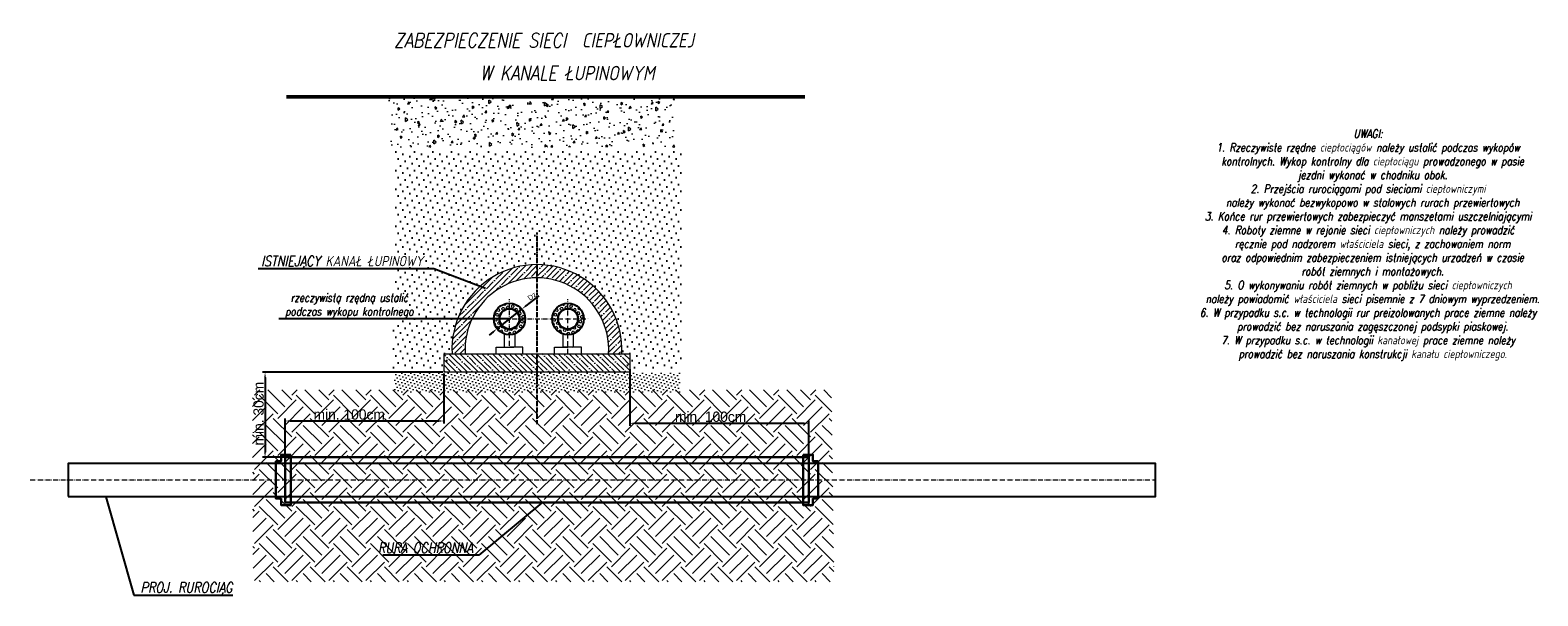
# Model space of a CAD drawing. Header units: metres. Extents: x -447 to 801, y -654 to 7.
# Tile 2 of 2: x 71 to 801, y -654 to -380. Entities that reach past the tile are written whole.
import ezdxf
from ezdxf import colors
from ezdxf.entities.mleader import LeaderData, LeaderLine
from ezdxf.lldxf.tags import DXFTag
from ezdxf.math import Vec2, Vec3

# ---------------------------------------------------------------- set-up
doc = ezdxf.new("R2010")
doc.units = ezdxf.units.M
doc.linetypes.add('ACAD_ISO02W100', pattern=[15, 12, -3])
doc.linetypes.add('ACAD_ISO10W100', pattern=[18.5, 12, -3, 0.5, -3])
for name, color, linetype, lineweight in [('_TB-wymiary', 4, 'Continuous', 25), ('_TB_armatura', 7, 'Continuous', 35), ('_TB_opis', 7, 'Continuous', 25), ('_TB_ramka', 7, 'Continuous', 20), ('_TB_rura przewiertowa', 211, 'Continuous', 18), ('_TB_WOD_PROP', 152, 'ACAD_ISO02W100', 60), ('Opis', 254, 'Continuous', 13), ('OŚ', 40, 'ACAD_ISO10W100', 9), ('Rura proj', 212, 'Continuous', 70), ('Sciany', 3, 'Continuous', 25), ('TB_kreskowanie', 253, 'Continuous', 15)]:
    doc.layers.add(name, color=color, linetype=linetype, lineweight=lineweight)
doc.layers.add('IS_Teren_proj', color=222, linetype='SOLID')
doc.styles.add('K1_ACAD', font='romans.shx', dxfattribs={"width": 0.8, "oblique": 12, "height": 4})
tags = doc.linetypes.add('SOLID', pattern=[10, 10, 0]).pattern_tags.tags
tags[6:7] = [DXFTag(74, 4), DXFTag(75, 0), DXFTag(340, '0'), DXFTag(46, 0.0), DXFTag(50, 0.0), DXFTag(44, 0.0), DXFTag(45, 0.0)]
tags[4:5] = [DXFTag(74, 4), DXFTag(75, 0), DXFTag(340, '0'), DXFTag(46, 0.0), DXFTag(50, 0.0), DXFTag(44, 0.0), DXFTag(45, 0.0)]
doc.dimstyles.new('ISO-25', dxfattribs={"dimtxt": 2.5, "dimasz": 2.5, "dimexe": 1.25, "dimexo": 0.625, "dimtad": 1, "dimtxsty": 'Standard', "dimcen": 2.5, "dimadec": 0, "dimazin": 0, "dimtfac": 1, "dimtmove": 0, "dimatfit": 3, "dimfxl": 1, "dimarcsym": 0})

# ---------------------------------------------------------------- blocks, each defined once
blk = doc.blocks.new('*D3')
at = {"layer": '_TB_ramka', "color": 0, "lineweight": -2, "transparency": 16777216}
for p, q in [((270.77, -545.66), (183.42, -545.66)), ((184.67, -548.16), (184.67, -584.32)), ((210.29, -586.82), (183.42, -586.82))]:
    blk.add_line(p, q, dxfattribs=at)
at = {"layer": '_TB_ramka', "color": 0, "transparency": 16777216}
for points in [[(184.26, -548.16), (185.09, -548.16), (184.67, -545.66)], [(184.26, -584.32), (185.09, -584.32), (184.67, -586.82)]]:
    blk.add_solid(points, dxfattribs=at)
at = {"layer": 'Defpoints', "color": 0, "transparency": 16777216}
for p in [(271.39, -545.66), (184.67, -586.82), (210.91, -586.82)]:
    blk.add_point(p, dxfattribs=at)
at = {"layer": '_TB_ramka', "color": 0, "transparency": 16777216, "insert": (181.55, -565.69), "char_height": 5, "attachment_point": 5, "rotation": 90}
blk.add_mtext('min. 30cm', dxfattribs=at)
blk = doc.blocks.new('*D4')
at = {"layer": '_TB_ramka', "color": 0, "lineweight": -2, "transparency": 16777216}
for p, q in [((361.39, -544.16), (361.39, -571.6)), ((448.25, -609.51), (448.25, -569.1)), ((363.89, -570.35), (445.75, -570.35))]:
    blk.add_line(p, q, dxfattribs=at)
at = {"layer": '_TB_ramka', "color": 0, "transparency": 16777216}
for points in [[(363.89, -569.94), (363.89, -570.77), (361.39, -570.35)], [(445.75, -569.94), (445.75, -570.77), (448.25, -570.35)]]:
    blk.add_solid(points, dxfattribs=at)
at = {"layer": 'Defpoints', "color": 0, "transparency": 16777216}
for p in [(361.39, -543.54), (448.25, -570.35), (448.25, -610.13)]:
    blk.add_point(p, dxfattribs=at)
at = {"layer": '_TB_ramka', "color": 0, "transparency": 16777216, "insert": (400.58, -567.23), "char_height": 5, "attachment_point": 5}
blk.add_mtext('min. 100cm', dxfattribs=at)
blk = doc.blocks.new('*D5')
at = {"layer": '_TB_ramka', "color": 0, "lineweight": -2, "transparency": 16777216}
for p, q in [((271.39, -546.19), (271.39, -570.5)), ((194.38, -586.19), (194.38, -568)), ((196.88, -569.25), (268.89, -569.25))]:
    blk.add_line(p, q, dxfattribs=at)
at = {"layer": '_TB_ramka', "color": 0, "transparency": 16777216}
for points in [[(196.88, -568.84), (196.88, -569.67), (194.38, -569.25)], [(268.89, -568.84), (268.89, -569.67), (271.39, -569.25)]]:
    blk.add_solid(points, dxfattribs=at)
at = {"layer": 'Defpoints', "color": 0, "transparency": 16777216}
for p in [(271.39, -545.57), (271.39, -569.25), (194.38, -586.82)]:
    blk.add_point(p, dxfattribs=at)
at = {"layer": '_TB_ramka', "color": 0, "transparency": 16777216, "insert": (225.47, -566.13), "char_height": 5, "attachment_point": 5}
blk.add_mtext('min. 100cm', dxfattribs=at)
blk = doc.blocks.new('*D6')
at = {"layer": '_TB_ramka', "color": 0, "lineweight": -2, "transparency": 16777216}
for p, q in [((317.29, -508.57), (311.08, -513.49)), ((297.13, -524.53), (309.12, -515.04)), ((295.17, -526.09), (293.21, -527.64))]:
    blk.add_line(p, q, dxfattribs=at)
at = {"layer": '_TB_ramka', "color": 0, "transparency": 16777216}
for points in [[(310.83, -513.16), (311.34, -513.81), (309.12, -515.04)], [(295.43, -526.41), (294.91, -525.76), (297.13, -524.53)]]:
    blk.add_solid(points, dxfattribs=at)
at = {"layer": 'Defpoints', "color": 0, "transparency": 16777216}
for p in [(309.12, -515.04), (297.13, -524.53)]:
    blk.add_point(p, dxfattribs=at)
at = {"layer": '_TB_ramka', "color": 0, "transparency": 16777216, "insert": (314, -508.78), "char_height": 2.5, "attachment_point": 5, "rotation": 38.36396}
blk.add_mtext('Dz', dxfattribs=at)

msp = doc.modelspace()

# ---------------------------------------------------------------- hatches: boundary and pattern name
at = {"layer": 'Sciany'}
h = msp.add_hatch(dxfattribs=at)
h.set_pattern_fill('DOTS,_O', color=256, scale=2, angle=45)
h.set_pattern_definition([(45, (0, 0), (-1.122532, 3.367596), [0, -3.175])])
h.paths.add_polyline_path([(247.182, -438.792), (386.294, -438.792), (386.294, -544.163), (246.85, -544.163)])
h.paths.add_polyline_path([(359.657, -544.162), (273.132, -544.162), (273.132, -536.662), (359.657, -536.662)], flags=16)
edge = h.paths.add_edge_path(flags=16)
edge.add_arc((316.395, -534.667), 41.166, 357.221235, 542.778765)
at = {"layer": 'Sciany', "lineweight": 20}
h = msp.add_hatch(dxfattribs=at)
h.set_pattern_fill('ANSI35', color=256, scale=15, style=0)
h.set_pattern_definition([(45, (-176045.4987, -658029.6733), (-2.65165043, 2.65165043), []), (45, (-176042.847, -658029.6733), (-2.65165043, 2.65165043), [4.6875, -0.9375, 0, -0.9375])])
h.paths.add_polyline_path([(275.277, -536.662), (281.652, -536.662, -1.0588359), (351.138, -536.662), (357.513, -536.662, 1.0497139)])
h = msp.add_hatch(dxfattribs=at)
h.set_pattern_fill('ANSI35', color=256, scale=15, angle=90, style=0)
h.set_pattern_definition([(135, (-656.4375, -327.7184), (-2.65165, -2.65165), []), (135, (-656.4375, -325.0667), (-2.65165, -2.65165), [4.6875, -0.9375, 0, -0.9375])])
h.paths.add_polyline_path([(361.395, -545.662), (271.395, -545.662), (271.395, -536.662), (361.395, -536.662)])
at = {"layer": 'TB_kreskowanie'}
h = msp.add_hatch(dxfattribs=at)
h.set_pattern_fill('AR-CONC,_O', color=256, scale=0.06, angle=45)
h.set_pattern_definition([(95, (502.6755, -15.369), (8.40568, 7.0532), [1.143, -12.573]), (40, (502.676, -15.369), (-9.6011, 6.6106), [0.9144, -10.05844]), (145.4514, (503.376, -14.781), (-1.19543, 13.6638), [0.9714, -10.68541]), (91.1842, (500.52, -13.214), (13.2846, 9.7172), [1.7145, -18.8595]), (141.6356, (501.627, -12.404), (-0.4252, 20.5696), [1.4571, -16.02814]), (36.184, (500.52, -13.214), (-0.4252, 20.5696), [1.3716, -15.0876]), (66, (502.137, -12.675), (10.7712, 2.09371), [1.143, -12.573]), (11, (502.137, -12.675), (-5.1924, 10.43647), [0.9144, -10.0584]), (116.4514, (503.034, -12.5), (5.5788, 12.53018), [0.9714, -10.6854]), (82.5, (502.6755, -15.369), (-3.456328, 3.718405), [0, -9.93648, 0, -10.2108, 0, -10.0965]), (52.5, (502.6755, -15.369), (-1.415384, 7.08522), [0, -5.82168, 0, -9.70788, 0, -3.8481]), (12.5, (500.2724, -17.772), (5.995672, 5.509572), [0, -3.81, 0, -11.8872, 0, -15.7734]), (2.5, (499.195, -18.85), (5.20583, 7.36334), [0, -4.953, 0, -7.89432, 0, -11.2014])])
h.paths.add_polyline_path([(244.638, -436.536), (383.328, -436.536), (383.328, -412.242), (244.638, -412.242)])
h = msp.add_hatch(dxfattribs=at)
h.set_pattern_fill('HEX', color=256, scale=0.219, angle=45, style=0)
edge = h.paths.add_edge_path()
edge.add_arc((303.127, -519.786), 7.65, 0, 360)
edge = h.paths.add_edge_path(flags=16)
edge.add_arc((303.126, -519.786), 4.918, 0, 360)
h = msp.add_hatch(dxfattribs=at)
h.set_pattern_fill('HEX', color=256, scale=0.219, angle=45, style=0)
h.set_pattern_definition([(45, (28.3519, -9e-05), (-0.8515957, 0.8515957), [0.695325, -1.39065]), (165, (28.3519, -9e-05), (-0.3117057, -1.1633014), [0.695325, -1.39065]), (105, (28.8435, 0.4916), (-1.1633014, -0.3117057), [0.695325, -1.39065])])
edge = h.paths.add_edge_path()
edge.add_arc((331.479, -519.786), 7.65, 0, 360)
edge = h.paths.add_edge_path(flags=16)
edge.add_arc((331.478, -519.786), 4.918, 0, 360)
h = msp.add_hatch(dxfattribs=at)
h.set_pattern_fill('DOTS,_O', color=256, angle=45)
h.set_pattern_definition([(45, (0, 0), (-0.561266, 1.683798), [0, -1.5875])])
h.paths.add_polyline_path([(247.369, -555.58), (386.107, -555.58), (386.107, -545.58), (247.369, -545.58)])
at = {"layer": 'TB_kreskowanie', "lineweight": 0}
h = msp.add_hatch(dxfattribs=at)
h.set_pattern_fill('EARTH,_O', color=256, scale=2, angle=45)
h.set_pattern_definition([(45, (0, 0), (2e-15, 17.96051), [12.7, -12.7]), (45, (-3.368, 3.368), (2e-15, 17.96051), [12.7, -12.7]), (45, (-6.735, 6.735), (2e-15, 17.96051), [12.7, -12.7]), (135, (-6.735, 8.98), (-17.96051, 2e-15), [12.7, -12.7]), (135, (-3.368, 12.348), (-17.96051, 2e-15), [12.7, -12.7]), (135, (9e-16, 15.715), (-17.96051, 2e-15), [12.7, -12.7])])
h.paths.add_polyline_path([(178.565, -554.176), (459.166, -554.176), (460.367, -647.095), (178.86, -647.095)])

# ---------------------------------------------------------------- linework, layer by layer
at = {"layer": '_TB-wymiary', "color": 7, "linetype": 'ACAD_ISO10W100', "lineweight": 25, "ltscale": 0.08}
msp.add_line((316.394, -477.985), (316.394, -570.847), dxfattribs=at)
at = {"layer": '_TB-wymiary', "lineweight": 20}
msp.add_lwpolyline([(361.395, -545.662), (271.395, -545.662), (271.395, -536.662), (361.395, -536.662)], close=True, dxfattribs=at)
at = {"layer": '_TB_armatura', "lineweight": 20, "ltscale": 15}
for p, q in [((300.572, -526.997), (300.572, -533.124)), ((305.683, -526.996), (305.683, -533.124)), ((328.923, -526.997), (328.923, -533.124)), ((334.034, -526.996), (334.034, -533.124)), ((296.608, -536.663), (296.608, -533.517)), ((296.608, -533.517), (303.128, -533.517)), ((300.965, -533.517), (305.29, -533.517)), ((309.648, -533.517), (303.128, -533.517)), ((309.648, -536.663), (309.648, -533.517)), ((324.958, -536.663), (324.958, -533.517)), ((324.958, -533.517), (331.478, -533.517)), ((333.64, -533.517), (329.316, -533.517)), ((337.998, -533.517), (331.478, -533.517)), ((337.998, -536.663), (337.998, -533.517))]:
    msp.add_line(p, q, dxfattribs=at)
for centre, start, end in [((300.965, -533.124), 180, 270), ((305.29, -533.124), 270, 0), ((329.316, -533.124), 180, 270), ((333.64, -533.124), 270, 0)]:
    msp.add_arc(centre, 0.393, start, end, dxfattribs=at)
at = {"layer": '_TB_opis'}
msp.add_line((303.126, -519.786), (191.405, -519.786), dxfattribs=at)
at = {"layer": '_TB_opis', "lineweight": 30}
for points in [[(197.213, -585.563), (192.433, -585.563), (192.433, -588.749), (189.971, -588.749), (189.971, -606.8), (192.433, -606.8), (192.433, -609.986), (197.213, -609.986), (197.213, -585.563)], [(445.413, -585.563), (450.192, -585.563), (450.192, -588.749), (452.655, -588.749), (452.655, -606.8), (450.192, -606.8), (450.192, -609.986), (445.413, -609.986), (445.413, -585.563)]]:
    msp.add_lwpolyline(points, dxfattribs=at)
at = {"layer": '_TB_rura przewiertowa', "lineweight": 30}
msp.add_lwpolyline([(194.379, -608.729), (448.247, -608.729), (448.247, -586.819), (194.379, -586.819)], close=True, dxfattribs=at)
at = {"layer": '_TB_WOD_PROP', "linetype": 'Continuous', "lineweight": 25, "ltscale": 0.3}
msp.add_lwpolyline([(89.243, -605.774), (616.2, -605.774), (616.2, -589.774), (89.243, -589.774)], close=True, dxfattribs=at)
at = {"layer": 'IS_Teren_proj', "color": 7, "lineweight": 50, "ltscale": 0.1}
msp.add_line((446.166, -412.242), (195.134, -412.242), dxfattribs=at)
at = {"layer": 'IS_Teren_proj', "color": 7, "ltscale": 0.1}
msp.add_line((416.674, -412.242), (218.517, -412.242), dxfattribs=at)
at = {"layer": 'OŚ', "ltscale": 0.2}
for p, q in [((303.128, -532.849), (303.128, -510.215)), ((331.478, -536.662), (331.478, -510.215)), ((293.291, -519.786), (341.468, -519.786)), ((70.846, -597.774), (616.2, -597.774))]:
    msp.add_line(p, q, dxfattribs=at)
at = {"layer": 'Rura proj', "lineweight": 25}
for centre in [(303.127, -519.786), (331.477, -519.786)]:
    msp.add_circle(centre, 7.65, dxfattribs=at)
at = {"layer": 'Rura proj', "lineweight": 30}
for centre in [(303.126, -519.786), (331.477, -519.786)]:
    msp.add_circle(centre, 4.918, dxfattribs=at)
at = {"layer": 'Sciany', "lineweight": 20}
msp.add_lwpolyline([(271.395, -536.662), (361.395, -536.662), (361.395, -545.662), (271.395, -545.662)], close=True, dxfattribs=at)
for centre, radius, start, end in [((316.395, -534.667), 41.166, 357.221235, 182.778765), ((316.395, -534.675), 34.8, 356.726178, 183.273822)]:
    msp.add_arc(centre, radius, start, end, dxfattribs=at)

# ---------------------------------------------------------------- texts
at = {"layer": '_TB_opis', "insert": (225.514, -510.182), "char_height": 4, "attachment_point": 5, "style": 'K1_ACAD'}
msp.add_mtext('\\A1;\\Przeczywistą rzędną ustalić \\Ppodczas wykopu kontrolnego\\P', dxfattribs=at)
at = {"layer": 'Opis', "lineweight": 40, "style": 'K1_ACAD', "oblique": 12, "width": 0.8}
for s, p in [('ZABEZPIECZENIE SIECI  CIEPŁOWNICZEJ', (247.21, -388.321)), ('W KANALE ŁUPINOWYM ', (288.883, -404.219))]:
    msp.add_text(s, height=7, dxfattribs=at).set_placement(p)
at = {"layer": 'Opis', "color": 7, "insert": (719.201, -487.408), "char_height": 4, "attachment_point": 5, "style": 'K1_ACAD'}
msp.add_mtext('\\A1;UWAGI:\\P1. Rzeczywiste rzędne ciepłociągów należy ustalić podczas wykopów\\P  kontrolnych. Wykop kontrolny dla ciepłociągu prowadzonego w pasie \\P{\\A0;  jezdni wykonać w chodniku obok. }\\P2. Przejścia rurociągami pod sieciami ciepłowniczymi\\P  należy wykonać bezwykopowo w stalowych rurach przewiertowych\\P3. Końce rur przewiertowych zabezpieczyć manszetami uszczelniającymi\\P4. Roboty ziemne w rejonie sieci ciepłowniczych należy prowadzić\\P  ręcznie pod nadzorem właściciela sieci, z zachowaniem norm \\P  oraz odpowiednim zabezpieczeniem istniejących urzadzeń w czasie\\P  robót ziemnych i montażowych.\\P5. O wykonywaniu robót ziemnych w pobliżu sieci ciepłowniczych\\P  należy powiadomić właściciela sieci pisemnie z 7 dniowym wyprzedzeniem.\\P6. W przypadku s.c. w technologii rur preizolowanych prace ziemne należy \\P  prowadzić bez naruszania zagęszczonej podsypki piaskowej.\\P7. W przypadku s.c. w technologii kanałowej prace ziemne należy \\P  prowadzić bez naruszania konstrukcji kanału ciepłowniczego. \\P ', dxfattribs=at)

# ---------------------------------------------------------------- dimensions: what is measured, and where the dimension line sits
at = {"layer": '_TB_ramka'}
dim = msp.add_diameter_dim_2p(p1=(297.129, -524.534), p2=(309.125, -515.038), text='Dz', dimstyle='ISO-25', dxfattribs=at)
dim.commit()
dim.dimension.update_dxf_attribs({"geometry": '*D6', "text_midpoint": (314.005, -508.784)})
dim = msp.add_linear_dim(base=(184.675, -586.819), p1=(271.395, -545.662), p2=(210.914, -586.819), angle=90, text='min. 30cm', dimstyle='ISO-25', override={"dimtxt": 5}, dxfattribs=at)
dim.commit()
dim.dimension.update_dxf_attribs({"geometry": '*D3', "text_midpoint": (184.675, -565.686), "dimtype": 160})
for base, p1, p2, picture, middle in [((271.395, -569.253), (194.379, -586.819), (271.395, -545.565), '*D5', (225.468, -569.253)), ((448.247, -570.354), (361.395, -543.538), (448.247, -610.132), '*D4', (400.583, -570.354))]:
    dim = msp.add_linear_dim(base=base, p1=p1, p2=p2, text='min. 100cm', dimstyle='ISO-25', override={"dimtxt": 5}, dxfattribs=at)
    dim.commit()
    dim.dimension.update_dxf_attribs({"geometry": picture, "text_midpoint": middle, "dimtype": 160})

# ---------------------------------------------------------------- leaders
at = {"layer": '_TB_opis'}
ml = msp.add_multileader_mtext('Standard', dxfattribs=at)
ml.set_content('ISTNIEJĄCY KANAŁ ŁUPINOWY', color=256, style='K1_ACAD')
ml.set_leader_properties()
ml.build(insert=Vec2(0, 0))
ml.multileader.update_dxf_attribs({"text_left_attachment_type": 5, "text_right_attachment_type": 5, "dogleg_length": 0.36, "arrow_head_size": 0.18})
ctx = ml.context
ctx.base_point, ctx.char_height, ctx.arrow_head_size, ctx.landing_gap_size, ctx.plane_origin = Vec3(178.122, -495.47), 5, 0.18, 0.09, Vec3(173.997, -649.252)
ctx.left_attachment, ctx.right_attachment, ctx.text_align_type = 5, 5, 1
notes = []
notes.append((ctx, [(1, (1, 1, 0), (266.391, -495.47), (-1, 0), 0.36, [(0, [(291.706, -505.145)], 0, [])])]))
ctx.mtext.insert, ctx.mtext.alignment, ctx.mtext.flow_direction = Vec3(222.076, -489.28), 2, 5
ml = msp.add_multileader_mtext('Standard', dxfattribs=at)
ml.set_content('PROJ. RUROCIĄG ', color=256, style='K1_ACAD')
ml.set_leader_properties()
ml.build(insert=Vec2(0, 0))
ml.multileader.update_dxf_attribs({"text_left_attachment_type": 5, "text_right_attachment_type": 5, "dogleg_length": 0.36, "arrow_head_size": 0.18})
ctx = ml.context
ctx.base_point, ctx.char_height, ctx.arrow_head_size, ctx.landing_gap_size, ctx.plane_origin = Vec3(121.431, -653.577), 5, 0.18, 0.09, Vec3(163.512, -764.895)
ctx.left_attachment, ctx.right_attachment, ctx.text_align_type = 5, 5, 1
notes.append((ctx, [(0, (1, 1, 0), (121.071, -653.577), (1, 0), 0.36, [(0, [(107.507, -605.774)], 0, [])])]))
ctx.mtext.insert, ctx.mtext.width, ctx.mtext.alignment, ctx.mtext.flow_direction = Vec3(146.624, -647.387), 74.82134, 2, 5
ml = msp.add_multileader_mtext('Standard', dxfattribs=at)
ml.set_content('RURA OCHRONNA', color=256, style='K1_ACAD')
ml.set_leader_properties()
ml.build(insert=Vec2(0, 0))
ml.multileader.update_dxf_attribs({"text_left_attachment_type": 5, "text_right_attachment_type": 5, "dogleg_length": 0.36, "arrow_head_size": 0.18})
ctx = ml.context
ctx.base_point, ctx.char_height, ctx.arrow_head_size, ctx.landing_gap_size, ctx.plane_origin = Vec3(236.729, -634.182), 5, 0.18, 0.09, Vec3(163.512, -792.412)
ctx.left_attachment, ctx.right_attachment, ctx.text_align_type = 5, 5, 1
notes.append((ctx, [(0, (1, 1, 0), (288.316, -634.182), (-1, 0), 0.36, [(0, [(318.943, -608.729)], 0, [])])]))
ctx.mtext.insert, ctx.mtext.alignment, ctx.mtext.flow_direction = Vec3(262.342, -628.182), 2, 5
for ctx, leaders in notes:
    for number, flags, end, landing, length, lines in leaders:
        leader = LeaderData()
        leader.index, (leader.has_last_leader_line, leader.has_dogleg_vector, leader.attachment_direction) = number, flags
        leader.last_leader_point, leader.dogleg_vector, leader.dogleg_length = Vec3(end), Vec3(landing), length
        for number, points, colour, breaks in lines:
            line = LeaderLine()
            line.index, line.vertices, line.color, line.breaks = number, Vec3.list(points), colors.encode_raw_color(colour), breaks
            leader.lines.append(line)
        ctx.leaders.append(leader)

doc.saveas('drawing.dxf')
